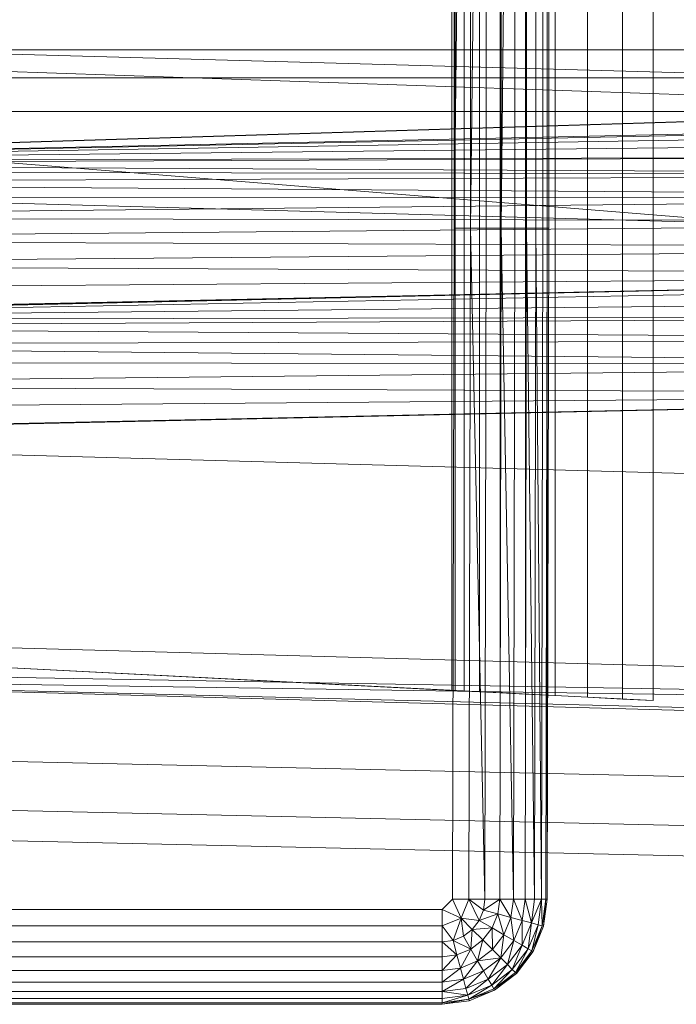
# Model space of a CAD drawing. Header units: metres. Extents: x 391.1 to 430.4, y 12.7 to 28.4.
# Tile 102 of 165: x 407.4684 to 407.5598, y 26.2527 to 26.3898. Entities that reach past the tile are written whole.
import ezdxf

# ---------------------------------------------------------------- set-up
doc = ezdxf.new("R2010")
doc.units = ezdxf.units.M
doc.layers.add('A-DETL-____-MBND', color=7, linetype='Continuous', lineweight=18)

# ---------------------------------------------------------------- blocks, each defined once
blk = doc.blocks.new('Family - Inodor PB-155487-02_TEL_P0')
at = {"layer": 'A-DETL-____-MBND', "color": 253, "true_color": 0xaaaaaa}
for p, q in [((0.16489, 0.38826), (0.16489, 0.01465)), ((0.16489, 0.38826), (0.16489, 0.01465)), ((0.17052, 0.36194), (0.17052, 0.04274)), ((0.17536, 0.36218), (0.17536, 0.04249)), ((0.17966, 0.04228), (0.17966, 0.3624)), ((0.15161, 0.36098), (0.15161, 0.0437)), ((0.15205, 0.361), (0.15205, 0.04368)), ((0.15334, 0.36106), (0.15334, 0.04361)), ((0.15546, 0.36117), (0.15546, 0.04351)), ((0.15833, 0.36132), (0.15833, 0.04336)), ((0.16188, 0.3615), (0.16187, 0.04318)), ((0.16598, 0.36171), (0.16598, 0.04297)), ((0.15191, 0.10805), (0.15191, 0.29485)), ((0.15191, 0.29485), (0.15191, 0.10805)), ((0.15419, 0.29485), (0.15191, 0.10805)), ((0.15191, 0.10805), (0.15191, 0.29485)), ((0.15191, 0.10805), (0.15419, 0.29485)), ((0.15419, 0.10805), (0.15419, 0.29485)), ((0.15641, 0.29485), (0.15419, 0.10805)), ((0.15419, 0.10805), (0.15419, 0.29485)), ((0.15419, 0.10805), (0.15419, 0.29485)), ((0.15419, 0.10805), (0.15641, 0.29485)), ((0.15641, 0.10805), (0.15641, 0.29485)), ((0.15641, 0.10805), (0.15641, 0.29485)), ((0.15641, 0.10805), (0.15641, 0.29485)), ((0.15849, 0.10805), (0.15849, 0.29485)), ((0.15849, 0.29485), (0.15849, 0.10805)), ((0.16037, 0.29485), (0.15849, 0.10805)), ((0.15849, 0.10805), (0.15849, 0.29485)), ((0.15849, 0.10805), (0.16037, 0.29485)), ((0.16037, 0.10805), (0.16037, 0.29485)), ((0.16037, 0.10805), (0.16037, 0.29485)), ((0.16037, 0.10805), (0.16037, 0.29485)), ((0.162, 0.10805), (0.162, 0.29485)), ((0.162, 0.29485), (0.162, 0.10805)), ((0.162, 0.10805), (0.162, 0.29485)), ((0.16332, 0.10805), (0.16332, 0.29485)), ((0.16332, 0.29485), (0.16332, 0.10805)), ((0.16332, 0.10805), (0.16332, 0.29485)), ((0.16429, 0.10805), (0.16429, 0.29485)), ((0.16429, 0.29485), (0.16429, 0.10805)), ((0.16429, 0.10805), (0.16429, 0.29485)), ((0.16489, 0.10805), (0.16489, 0.29485)), ((0.16489, 0.29485), (0.16489, 0.10805)), ((0.16489, 0.10805), (0.16489, 0.29485)), ((0.16509, 0.29485), (0.16509, 0.10805)), ((0.16509, 0.29485), (0.16509, 0.10805)), ((0.51095, 0.12067), (0.00127, 0.13475)), ((0.52327, 0.1334), (0.00127, 0.11723)), ((0.00187, 0.11726), (0.52327, 0.1334)), ((0.00187, 0.11726), (0.52327, 0.1334)), ((0.00186, 0.13288), (0.28176, 0.13288)), ((0.28176, 0.13288), (0.00186, 0.13288)), ((0.28176, 0.13288), (0.00186, 0.13288)), ((0.28176, 0.13288), (0.00186, 0.13288)), ((0.28176, 0.12326), (0.00186, 0.13288)), ((0.28176, 0.12326), (0.00186, 0.13288)), ((0.00187, 0.11726), (0.51154, 0.13288)), ((0.00187, 0.11726), (0.51154, 0.13288)), ((0.00186, 0.12899), (0.28176, 0.12899)), ((0.28176, 0.12899), (0.00186, 0.12899)), ((0.00186, 0.12431), (0.28176, 0.12431)), ((0.28176, 0.12431), (0.00186, 0.12431)), ((0.28175, 0.10165), (0.00186, 0.12431)), ((0.28175, 0.10165), (0.00186, 0.12431)), ((0.00187, 0.11726), (0.28176, 0.12326)), ((0.00187, 0.11726), (0.28176, 0.12326)), ((0.28176, 0.12326), (0.00187, 0.11726)), ((0.00187, 0.11726), (0.28176, 0.12326)), ((0.28176, 0.12295), (0.00187, 0.11726)), ((0.00187, 0.11726), (0.28176, 0.12295)), ((0.28176, 0.12197), (0.00187, 0.11726)), ((0.00187, 0.11726), (0.28176, 0.12197)), ((0.28176, 0.12037), (0.00187, 0.11726)), ((0.00187, 0.11726), (0.28176, 0.12037)), ((0.28176, 0.11819), (0.00187, 0.11726)), ((0.00187, 0.11694), (0.28176, 0.11819)), ((0.00187, 0.11726), (0.28176, 0.11819)), ((0.00187, 0.11694), (0.28176, 0.11819)), ((0.28176, 0.11552), (0.00187, 0.11694)), ((0.28176, 0.11552), (0.00187, 0.11694)), ((0.28176, 0.11552), (0.00187, 0.11596)), ((0.28176, 0.11552), (0.00187, 0.11596)), ((0.28176, 0.11552), (0.00187, 0.11436)), ((0.00187, 0.11436), (0.28176, 0.11552)), ((0.51095, 0.09991), (0.00127, 0.11399)), ((0.28176, 0.11242), (0.00187, 0.11436)), ((0.28176, 0.11242), (0.00187, 0.11436)), ((0.28176, 0.11242), (0.00187, 0.11219)), ((0.00187, 0.10951), (0.28176, 0.11242)), ((0.00187, 0.11219), (0.28176, 0.11242)), ((0.00187, 0.10951), (0.28176, 0.11242)), ((0.28176, 0.10898), (0.00187, 0.10951)), ((0.28176, 0.10898), (0.00187, 0.10951)), ((0.28176, 0.10898), (0.00187, 0.10641)), ((0.00187, 0.10641), (0.28176, 0.10898)), ((0.15171, 0.01465), (0.15191, 0.10805)), ((0.15191, 0.10805), (0.15171, 0.01465)), ((0.15191, 0.10805), (0.15171, 0.01465)), ((0.15419, 0.10805), (0.15191, 0.10805)), ((0.15419, 0.10805), (0.15191, 0.10805)), ((0.15419, 0.10805), (0.15399, 0.01465)), ((0.15419, 0.10805), (0.15399, 0.01465)), ((0.15399, 0.01465), (0.15419, 0.10805)), ((0.15641, 0.10805), (0.15419, 0.10805)), ((0.15641, 0.10805), (0.15419, 0.10805)), ((0.15621, 0.01465), (0.15419, 0.10805)), ((0.15621, 0.01465), (0.15419, 0.10805)), ((0.15641, 0.10805), (0.15621, 0.01465)), ((0.15641, 0.10805), (0.15621, 0.01465)), ((0.15641, 0.10805), (0.15621, 0.01465)), ((0.15641, 0.10805), (0.15849, 0.10805)), ((0.15849, 0.10805), (0.15641, 0.10805)), ((0.15849, 0.10805), (0.15829, 0.01465)), ((0.15849, 0.10805), (0.15829, 0.01465)), ((0.15829, 0.01465), (0.15849, 0.10805)), ((0.16037, 0.10805), (0.15849, 0.10805)), ((0.16037, 0.10805), (0.15849, 0.10805)), ((0.16017, 0.01465), (0.15849, 0.10805)), ((0.16017, 0.01465), (0.15849, 0.10805)), ((0.16037, 0.10805), (0.16017, 0.01465)), ((0.16037, 0.10805), (0.16017, 0.01465)), ((0.16037, 0.10805), (0.16017, 0.01465)), ((0.16037, 0.10805), (0.162, 0.10805)), ((0.162, 0.10805), (0.16037, 0.10805)), ((0.162, 0.10805), (0.1618, 0.01465)), ((0.162, 0.10805), (0.1618, 0.01465)), ((0.1618, 0.01465), (0.162, 0.10805)), ((0.16332, 0.10805), (0.162, 0.10805)), ((0.162, 0.10805), (0.16332, 0.10805)), ((0.16332, 0.10805), (0.162, 0.10805)), ((0.16312, 0.01465), (0.162, 0.10805)), ((0.16312, 0.01465), (0.162, 0.10805)), ((0.16332, 0.10805), (0.16312, 0.01465)), ((0.16332, 0.10805), (0.16312, 0.01465)), ((0.16312, 0.01465), (0.16332, 0.10805)), ((0.16429, 0.10805), (0.16332, 0.10805)), ((0.16332, 0.10805), (0.16429, 0.10805)), ((0.16429, 0.10805), (0.16332, 0.10805)), ((0.16409, 0.01465), (0.16332, 0.10805)), ((0.16409, 0.01465), (0.16332, 0.10805)), ((0.16429, 0.10805), (0.16409, 0.01465)), ((0.16429, 0.10805), (0.16409, 0.01465)), ((0.16429, 0.10805), (0.16409, 0.01465)), ((0.16489, 0.10805), (0.16429, 0.10805)), ((0.16429, 0.10805), (0.16489, 0.10805)), ((0.16489, 0.10805), (0.16429, 0.10805)), ((0.16489, 0.10805), (0.16469, 0.01465)), ((0.16489, 0.10805), (0.16469, 0.01465)), ((0.16469, 0.01465), (0.16489, 0.10805)), ((0.16509, 0.10805), (0.16489, 0.10805)), ((0.16509, 0.10805), (0.16489, 0.01465)), ((0.16489, 0.10805), (0.16509, 0.10805)), ((0.16509, 0.10805), (0.16489, 0.01465)), ((0.16509, 0.10805), (0.16489, 0.10805)), ((0.16489, 0.01465), (0.16489, 0.10805)), ((0.16489, 0.01465), (0.16489, 0.10805)), ((0.28176, 0.10533), (0.00187, 0.10641)), ((0.28176, 0.10533), (0.00187, 0.10641)), ((0.28176, 0.10533), (0.00187, 0.10298)), ((0.00187, 0.10298), (0.28176, 0.10533)), ((0.28176, 0.10156), (0.00187, 0.10298)), ((0.28176, 0.10156), (0.00187, 0.10298)), ((0.28176, 0.10156), (0.00127, 0.09542)), ((0.28176, 0.10156), (0.00187, 0.09932)), ((0.00187, 0.09555), (0.28176, 0.10156)), ((0.00187, 0.09932), (0.28176, 0.10156)), ((0.00187, 0.09555), (0.28176, 0.10156)), ((0.28175, 0.10165), (0.00192, 0.09531)), ((0.00192, 0.09531), (0.28175, 0.10165)), ((0.28181, 0.10065), (0.00192, 0.09531)), ((0.00192, 0.09531), (0.28181, 0.10065)), ((0.28181, 0.0982), (0.00192, 0.09531)), ((0.00192, 0.09531), (0.28181, 0.0982)), ((0.28181, 0.09576), (0.00192, 0.09531)), ((0.00192, 0.09431), (0.28181, 0.09576)), ((0.00192, 0.09531), (0.28181, 0.09576)), ((0.00192, 0.09431), (0.28181, 0.09576)), ((0.28181, 0.09248), (0.00192, 0.09431)), ((0.28181, 0.09248), (0.00192, 0.09431)), ((0.28181, 0.09248), (0.00192, 0.09185)), ((0.00192, 0.09185), (0.28181, 0.09248)), ((0.28181, 0.08906), (0.00192, 0.09185)), ((0.28181, 0.08906), (0.00192, 0.09185)), ((0.28181, 0.08906), (0.00192, 0.08942)), ((0.28181, 0.08906), (0.00192, 0.08942)), ((0.28181, 0.08906), (0.00192, 0.08614)), ((0.00192, 0.08614), (0.28181, 0.08906)), ((0.28181, 0.08497), (0.00192, 0.08614)), ((0.28181, 0.08497), (0.00192, 0.08614)), ((0.28181, 0.08497), (0.00127, 0.07882)), ((0.28181, 0.08497), (0.00192, 0.08272)), ((0.00192, 0.07896), (0.28181, 0.08497)), ((0.00192, 0.08272), (0.28181, 0.08497)), ((0.00192, 0.07896), (0.28181, 0.08497)), ((0.51095, 0.06488), (0.00127, 0.07896)), ((0.51095, 0.03799), (0.00127, 0.05207)), ((0.01521, 0.05064), (0.15161, 0.0437)), ((0.17966, 0.04228), (0.01521, 0.05064)), ((0.51095, 0.03799), (0.00127, 0.04712)), ((0.51095, 0.03799), (0.00127, 0.04594)), ((0.51095, 0.03305), (0.00127, 0.04594)), ((0.51095, 0.03186), (0.00127, 0.04594)), ((0.15161, 0.0437), (0.15205, 0.04368)), ((0.15205, 0.04368), (0.15334, 0.04361)), ((0.15334, 0.04361), (0.15546, 0.04351)), ((0.15546, 0.04351), (0.15833, 0.04336)), ((0.15833, 0.04336), (0.16187, 0.04318)), ((0.16187, 0.04318), (0.16598, 0.04297)), ((0.16598, 0.04297), (0.17052, 0.04274)), ((0.17052, 0.04274), (0.17536, 0.04249)), ((0.17536, 0.04249), (0.17966, 0.04228)), ((0.00056, 0.03582), (0.31998, 0.0287)), ((0.00056, 0.03582), (0.31998, 0.0287)), ((0.00022, 0.02899), (0.31971, 0.02187)), ((0.00022, 0.02899), (0.31971, 0.02187)), ((0, 0.02477), (0.31954, 0.01764)), ((0, 0.02477), (0.31954, 0.01764)), ((0.15171, 0.01465), (0.15024, 0.01318)), ((0.15171, 0.01465), (0.15024, 0.01318)), ((0.15024, 0.01318), (0.15171, 0.01465)), ((0.15399, 0.01465), (0.15171, 0.01465)), ((0.15289, 0.012), (0.15171, 0.01465)), ((0.15399, 0.01465), (0.15171, 0.01465)), ((0.15289, 0.012), (0.15171, 0.01465)), ((0.15399, 0.01465), (0.15289, 0.012)), ((0.15289, 0.012), (0.15399, 0.01465)), ((0.15621, 0.01465), (0.15399, 0.01465)), ((0.156, 0.01311), (0.15399, 0.01465)), ((0.15621, 0.01465), (0.15399, 0.01465)), ((0.156, 0.01311), (0.15399, 0.01465)), ((0.15399, 0.01465), (0.15621, 0.01465)), ((0.156, 0.01311), (0.15399, 0.01465)), ((0.15541, 0.01167), (0.15399, 0.01465)), ((0.15541, 0.01167), (0.15399, 0.01465)), ((0.15621, 0.01465), (0.156, 0.01311)), ((0.15829, 0.01465), (0.156, 0.01311)), ((0.156, 0.01311), (0.15621, 0.01465)), ((0.156, 0.01311), (0.15621, 0.01465)), ((0.156, 0.01311), (0.15829, 0.01465)), ((0.15829, 0.01465), (0.15621, 0.01465)), ((0.15829, 0.01465), (0.15621, 0.01465)), ((0.15829, 0.01465), (0.15621, 0.01465)), ((0.15829, 0.01465), (0.15801, 0.01257)), ((0.15801, 0.01257), (0.15829, 0.01465)), ((0.15801, 0.01257), (0.15829, 0.01465)), ((0.16017, 0.01465), (0.15829, 0.01465)), ((0.16017, 0.01465), (0.15829, 0.01465)), ((0.16017, 0.01465), (0.15829, 0.01465)), ((0.15983, 0.01208), (0.15829, 0.01465)), ((0.15983, 0.01208), (0.15829, 0.01465)), ((0.16017, 0.01465), (0.15983, 0.01208)), ((0.16017, 0.01465), (0.15983, 0.01208)), ((0.15983, 0.01208), (0.16017, 0.01465)), ((0.1618, 0.01465), (0.16017, 0.01465)), ((0.1618, 0.01465), (0.16017, 0.01465)), ((0.1618, 0.01465), (0.16017, 0.01465)), ((0.1614, 0.01166), (0.16017, 0.01465)), ((0.1614, 0.01166), (0.16017, 0.01465)), ((0.1618, 0.01465), (0.1614, 0.01166)), ((0.1618, 0.01465), (0.1614, 0.01166)), ((0.1614, 0.01166), (0.1618, 0.01465)), ((0.16312, 0.01465), (0.1618, 0.01465)), ((0.16312, 0.01465), (0.1618, 0.01465)), ((0.16312, 0.01465), (0.1618, 0.01465)), ((0.16268, 0.01132), (0.1618, 0.01465)), ((0.16268, 0.01132), (0.1618, 0.01465)), ((0.16312, 0.01465), (0.16268, 0.01132)), ((0.16312, 0.01465), (0.16268, 0.01132)), ((0.16409, 0.01465), (0.16268, 0.01132)), ((0.16268, 0.01132), (0.16312, 0.01465)), ((0.16268, 0.01132), (0.16409, 0.01465)), ((0.16409, 0.01465), (0.16312, 0.01465)), ((0.16409, 0.01465), (0.16312, 0.01465)), ((0.16409, 0.01465), (0.16312, 0.01465)), ((0.16409, 0.01465), (0.16362, 0.01106)), ((0.16362, 0.01106), (0.16409, 0.01465)), ((0.16362, 0.01106), (0.16409, 0.01465)), ((0.16469, 0.01465), (0.16409, 0.01465)), ((0.16469, 0.01465), (0.16409, 0.01465)), ((0.16469, 0.01465), (0.16409, 0.01465)), ((0.16419, 0.01091), (0.16409, 0.01465)), ((0.16419, 0.01091), (0.16409, 0.01465)), ((0.16469, 0.01465), (0.16419, 0.01091)), ((0.16469, 0.01465), (0.16419, 0.01091)), ((0.16419, 0.01091), (0.16469, 0.01465)), ((0.16489, 0.01465), (0.16439, 0.01086)), ((0.16489, 0.01465), (0.16439, 0.01086)), ((0.16489, 0.01465), (0.16439, 0.01086)), ((0.16489, 0.01465), (0.16439, 0.01086)), ((0.16439, 0.01086), (0.16469, 0.01465)), ((0.16439, 0.01086), (0.16469, 0.01465)), ((0.16489, 0.01465), (0.16469, 0.01465)), ((0.16489, 0.01465), (0.16469, 0.01465)), ((0.16489, 0.01465), (0.16469, 0.01465)), ((0.15024, 0.01318), (0.01521, 0.01318)), ((0.01521, 0.01318), (0.15024, 0.01318)), ((0.15024, 0.01318), (0.01521, 0.01318)), ((0.15289, 0.012), (0.15024, 0.01318)), ((0.15024, 0.0109), (0.15024, 0.01318)), ((0.15289, 0.012), (0.15024, 0.01318)), ((0.15024, 0.01318), (0.15024, 0.0109)), ((0.156, 0.01311), (0.15541, 0.01167)), ((0.156, 0.01311), (0.15541, 0.01167)), ((0.15541, 0.01167), (0.156, 0.01311)), ((0.15801, 0.01257), (0.15541, 0.01167)), ((0.15541, 0.01167), (0.15801, 0.01257)), ((0.15801, 0.01257), (0.156, 0.01311)), ((0.15801, 0.01257), (0.156, 0.01311)), ((0.15801, 0.01257), (0.156, 0.01311)), ((0.15801, 0.01257), (0.15721, 0.01062)), ((0.15721, 0.01062), (0.15801, 0.01257)), ((0.15721, 0.01062), (0.15801, 0.01257)), ((0.15983, 0.01208), (0.15801, 0.01257)), ((0.15983, 0.01208), (0.15801, 0.01257)), ((0.15983, 0.01208), (0.15801, 0.01257)), ((0.15884, 0.00968), (0.15801, 0.01257)), ((0.15884, 0.00968), (0.15801, 0.01257)), ((0.15289, 0.012), (0.15024, 0.0109)), ((0.15024, 0.0109), (0.15289, 0.012)), ((0.15178, 0.00888), (0.15289, 0.012)), ((0.15178, 0.00888), (0.15289, 0.012)), ((0.15541, 0.01167), (0.15289, 0.012)), ((0.15446, 0.01043), (0.15289, 0.012)), ((0.15322, 0.00948), (0.15289, 0.012)), ((0.15541, 0.01167), (0.15289, 0.012)), ((0.15541, 0.01167), (0.15289, 0.012)), ((0.15446, 0.01043), (0.15289, 0.012)), ((0.15446, 0.01043), (0.15289, 0.012)), ((0.15322, 0.00948), (0.15289, 0.012)), ((0.15322, 0.00948), (0.15289, 0.012)), ((0.15541, 0.01167), (0.15446, 0.01043)), ((0.15541, 0.01167), (0.15446, 0.01043)), ((0.15446, 0.01043), (0.15541, 0.01167)), ((0.15721, 0.01062), (0.15541, 0.01167)), ((0.15721, 0.01062), (0.15541, 0.01167)), ((0.15721, 0.01062), (0.15541, 0.01167)), ((0.15983, 0.01208), (0.15884, 0.00968)), ((0.15983, 0.01208), (0.15884, 0.00968)), ((0.15884, 0.00968), (0.15983, 0.01208)), ((0.1614, 0.01166), (0.15983, 0.01208)), ((0.1614, 0.01166), (0.15983, 0.01208)), ((0.1614, 0.01166), (0.15983, 0.01208)), ((0.16025, 0.00887), (0.15983, 0.01208)), ((0.16025, 0.00887), (0.15983, 0.01208)), ((0.1614, 0.01166), (0.16025, 0.00887)), ((0.1614, 0.01166), (0.16025, 0.00887)), ((0.16025, 0.00887), (0.1614, 0.01166)), ((0.16139, 0.00821), (0.1614, 0.01166)), ((0.16139, 0.00821), (0.1614, 0.01166)), ((0.16268, 0.01132), (0.16139, 0.00821)), ((0.16268, 0.01132), (0.16139, 0.00821)), ((0.16139, 0.00821), (0.16268, 0.01132)), ((0.16268, 0.01132), (0.1614, 0.01166)), ((0.16268, 0.01132), (0.1614, 0.01166)), ((0.16268, 0.01132), (0.1614, 0.01166)), ((0.16223, 0.00772), (0.16268, 0.01132)), ((0.16223, 0.00772), (0.16268, 0.01132)), ((0.16362, 0.01106), (0.16223, 0.00772)), ((0.16362, 0.01106), (0.16223, 0.00772)), ((0.16223, 0.00772), (0.16362, 0.01106)), ((0.16362, 0.01106), (0.16268, 0.01132)), ((0.16362, 0.01106), (0.16268, 0.01132)), ((0.16362, 0.01106), (0.16268, 0.01132)), ((0.16275, 0.00743), (0.16362, 0.01106)), ((0.16275, 0.00743), (0.16362, 0.01106)), ((0.16419, 0.01091), (0.16362, 0.01106)), ((0.16419, 0.01091), (0.16362, 0.01106)), ((0.16419, 0.01091), (0.16362, 0.01106)), ((0.15024, 0.0109), (0.01521, 0.0109)), ((0.01521, 0.0109), (0.15024, 0.0109)), ((0.15024, 0.0109), (0.01521, 0.0109)), ((0.15178, 0.00888), (0.15024, 0.0109)), ((0.15024, 0.00868), (0.15024, 0.0109)), ((0.15178, 0.00888), (0.15024, 0.0109)), ((0.15178, 0.00888), (0.15024, 0.0109)), ((0.15024, 0.00868), (0.15024, 0.0109)), ((0.15024, 0.0109), (0.15024, 0.00868)), ((0.15446, 0.01043), (0.15322, 0.00948)), ((0.15446, 0.01043), (0.15322, 0.00948)), ((0.15322, 0.00948), (0.15446, 0.01043)), ((0.15426, 0.00768), (0.15446, 0.01043)), ((0.15426, 0.00768), (0.15446, 0.01043)), ((0.15721, 0.01062), (0.15446, 0.01043)), ((0.15446, 0.01043), (0.15721, 0.01062)), ((0.15593, 0.00896), (0.15446, 0.01043)), ((0.15593, 0.00896), (0.15446, 0.01043)), ((0.15593, 0.00896), (0.15446, 0.01043)), ((0.15721, 0.01062), (0.15593, 0.00896)), ((0.15593, 0.00896), (0.15721, 0.01062)), ((0.15593, 0.00896), (0.15721, 0.01062)), ((0.15884, 0.00968), (0.15721, 0.01062)), ((0.15884, 0.00968), (0.15721, 0.01062)), ((0.15884, 0.00968), (0.15721, 0.01062)), ((0.15726, 0.00763), (0.15721, 0.01062)), ((0.15726, 0.00763), (0.15721, 0.01062)), ((0.15884, 0.00968), (0.15726, 0.00763)), ((0.15884, 0.00968), (0.15726, 0.00763)), ((0.15726, 0.00763), (0.15884, 0.00968)), ((0.15841, 0.00648), (0.15884, 0.00968)), ((0.15841, 0.00648), (0.15884, 0.00968)), ((0.16025, 0.00887), (0.15884, 0.00968)), ((0.16025, 0.00887), (0.15884, 0.00968)), ((0.16025, 0.00887), (0.15884, 0.00968)), ((0.16419, 0.01091), (0.16275, 0.00743)), ((0.16419, 0.01091), (0.16275, 0.00743)), ((0.16275, 0.00743), (0.16419, 0.01091)), ((0.16292, 0.00733), (0.16419, 0.01091)), ((0.16292, 0.00733), (0.16419, 0.01091)), ((0.16439, 0.01086), (0.16292, 0.00733)), ((0.16439, 0.01086), (0.16292, 0.00733)), ((0.16439, 0.01086), (0.16292, 0.00733)), ((0.16439, 0.01086), (0.16292, 0.00733)), ((0.16439, 0.01086), (0.16419, 0.01091)), ((0.16439, 0.01086), (0.16419, 0.01091)), ((0.16439, 0.01086), (0.16419, 0.01091)), ((0.15024, 0.00868), (0.01521, 0.00868)), ((0.01521, 0.00868), (0.15024, 0.00868)), ((0.15024, 0.00868), (0.01521, 0.00868)), ((0.15178, 0.00888), (0.15024, 0.00868)), ((0.15178, 0.00888), (0.15024, 0.00868)), ((0.15024, 0.00868), (0.15178, 0.00888)), ((0.15024, 0.0066), (0.15024, 0.00868)), ((0.15232, 0.00687), (0.15024, 0.00868)), ((0.15024, 0.00868), (0.15024, 0.0066)), ((0.15232, 0.00687), (0.15024, 0.00868)), ((0.15024, 0.0066), (0.15024, 0.00868)), ((0.15322, 0.00948), (0.15178, 0.00888)), ((0.15322, 0.00948), (0.15178, 0.00888)), ((0.15178, 0.00888), (0.15322, 0.00948)), ((0.15178, 0.00888), (0.15232, 0.00687)), ((0.15426, 0.00768), (0.15178, 0.00888)), ((0.15232, 0.00687), (0.15178, 0.00888)), ((0.15426, 0.00768), (0.15178, 0.00888)), ((0.15232, 0.00687), (0.15178, 0.00888)), ((0.15426, 0.00768), (0.15322, 0.00948)), ((0.15426, 0.00768), (0.15322, 0.00948)), ((0.15426, 0.00768), (0.15322, 0.00948)), ((0.15593, 0.00896), (0.15426, 0.00768)), ((0.15593, 0.00896), (0.15426, 0.00768)), ((0.15426, 0.00768), (0.15593, 0.00896)), ((0.1552, 0.00605), (0.15593, 0.00896)), ((0.1552, 0.00605), (0.15593, 0.00896)), ((0.15726, 0.00763), (0.15593, 0.00896)), ((0.15726, 0.00763), (0.15593, 0.00896)), ((0.15726, 0.00763), (0.15593, 0.00896)), ((0.16025, 0.00887), (0.15841, 0.00648)), ((0.16025, 0.00887), (0.15841, 0.00648)), ((0.15841, 0.00648), (0.16025, 0.00887)), ((0.15935, 0.00554), (0.16025, 0.00887)), ((0.15935, 0.00554), (0.16025, 0.00887)), ((0.16139, 0.00821), (0.16025, 0.00887)), ((0.16139, 0.00821), (0.16025, 0.00887)), ((0.16139, 0.00821), (0.16025, 0.00887)), ((0.15232, 0.00687), (0.15024, 0.0066)), ((0.15232, 0.00687), (0.15024, 0.0066)), ((0.15024, 0.00472), (0.15232, 0.00687)), ((0.15024, 0.0066), (0.15232, 0.00687)), ((0.15024, 0.00472), (0.15232, 0.00687)), ((0.15426, 0.00768), (0.15232, 0.00687)), ((0.15426, 0.00768), (0.15232, 0.00687)), ((0.15232, 0.00687), (0.15426, 0.00768)), ((0.15281, 0.00505), (0.15232, 0.00687)), ((0.15281, 0.00505), (0.15232, 0.00687)), ((0.15281, 0.00505), (0.15232, 0.00687)), ((0.15281, 0.00505), (0.15426, 0.00768)), ((0.15281, 0.00505), (0.15426, 0.00768)), ((0.1552, 0.00605), (0.15426, 0.00768)), ((0.1552, 0.00605), (0.15426, 0.00768)), ((0.1552, 0.00605), (0.15426, 0.00768)), ((0.15726, 0.00763), (0.1552, 0.00605)), ((0.15726, 0.00763), (0.1552, 0.00605)), ((0.1552, 0.00605), (0.15726, 0.00763)), ((0.15841, 0.00648), (0.15726, 0.00763)), ((0.15841, 0.00648), (0.15726, 0.00763)), ((0.15841, 0.00648), (0.15726, 0.00763)), ((0.16139, 0.00821), (0.15935, 0.00554)), ((0.16139, 0.00821), (0.15935, 0.00554)), ((0.15935, 0.00554), (0.16139, 0.00821)), ((0.16003, 0.00485), (0.16139, 0.00821)), ((0.16003, 0.00485), (0.16139, 0.00821)), ((0.16223, 0.00772), (0.16003, 0.00485)), ((0.16223, 0.00772), (0.16003, 0.00485)), ((0.16003, 0.00485), (0.16223, 0.00772)), ((0.16045, 0.00443), (0.16223, 0.00772)), ((0.16045, 0.00443), (0.16223, 0.00772)), ((0.16275, 0.00743), (0.16045, 0.00443)), ((0.16275, 0.00743), (0.16045, 0.00443)), ((0.16045, 0.00443), (0.16275, 0.00743)), ((0.1606, 0.00429), (0.16275, 0.00743)), ((0.1606, 0.00429), (0.16275, 0.00743)), ((0.16292, 0.00733), (0.1606, 0.00429)), ((0.16292, 0.00733), (0.1606, 0.00429)), ((0.16292, 0.00733), (0.1606, 0.00429)), ((0.16292, 0.00733), (0.1606, 0.00429)), ((0.16223, 0.00772), (0.16139, 0.00821)), ((0.16223, 0.00772), (0.16139, 0.00821)), ((0.16223, 0.00772), (0.16139, 0.00821)), ((0.16275, 0.00743), (0.16223, 0.00772)), ((0.16275, 0.00743), (0.16223, 0.00772)), ((0.16275, 0.00743), (0.16223, 0.00772)), ((0.16292, 0.00733), (0.16275, 0.00743)), ((0.16292, 0.00733), (0.16275, 0.00743)), ((0.16292, 0.00733), (0.16275, 0.00743)), ((0.15024, 0.0066), (0.01521, 0.0066)), ((0.01521, 0.0066), (0.15024, 0.0066)), ((0.15024, 0.0066), (0.01521, 0.0066)), ((0.15024, 0.00472), (0.15024, 0.0066)), ((0.15024, 0.00472), (0.15024, 0.0066)), ((0.15024, 0.0066), (0.15024, 0.00472)), ((0.1552, 0.00605), (0.15281, 0.00505)), ((0.1552, 0.00605), (0.15281, 0.00505)), ((0.15281, 0.00505), (0.1552, 0.00605)), ((0.15323, 0.00348), (0.1552, 0.00605)), ((0.15323, 0.00348), (0.1552, 0.00605)), ((0.15841, 0.00648), (0.1552, 0.00605)), ((0.1552, 0.00605), (0.15841, 0.00648)), ((0.15602, 0.00464), (0.1552, 0.00605)), ((0.15602, 0.00464), (0.1552, 0.00605)), ((0.15602, 0.00464), (0.1552, 0.00605)), ((0.15841, 0.00648), (0.15602, 0.00464)), ((0.15602, 0.00464), (0.15841, 0.00648)), ((0.15602, 0.00464), (0.15841, 0.00648)), ((0.15668, 0.0035), (0.15841, 0.00648)), ((0.15668, 0.0035), (0.15841, 0.00648)), ((0.15935, 0.00554), (0.15668, 0.0035)), ((0.15935, 0.00554), (0.15668, 0.0035)), ((0.15668, 0.0035), (0.15935, 0.00554)), ((0.15716, 0.00265), (0.15935, 0.00554)), ((0.15716, 0.00265), (0.15935, 0.00554)), ((0.15935, 0.00554), (0.15841, 0.00648)), ((0.15935, 0.00554), (0.15841, 0.00648)), ((0.15935, 0.00554), (0.15841, 0.00648)), ((0.16003, 0.00485), (0.15935, 0.00554)), ((0.16003, 0.00485), (0.15935, 0.00554)), ((0.16003, 0.00485), (0.15935, 0.00554)), ((0.15024, 0.00472), (0.01521, 0.00472)), ((0.01521, 0.00472), (0.15024, 0.00472)), ((0.15024, 0.00472), (0.01521, 0.00472)), ((0.15281, 0.00505), (0.15024, 0.00472)), ((0.15281, 0.00505), (0.15024, 0.00472)), ((0.15024, 0.00309), (0.15281, 0.00505)), ((0.15024, 0.00472), (0.15281, 0.00505)), ((0.15024, 0.00309), (0.15281, 0.00505)), ((0.15024, 0.00309), (0.15024, 0.00472)), ((0.15024, 0.00309), (0.15024, 0.00472)), ((0.15024, 0.00472), (0.15024, 0.00309)), ((0.15323, 0.00348), (0.15281, 0.00505)), ((0.15323, 0.00348), (0.15281, 0.00505)), ((0.15323, 0.00348), (0.15281, 0.00505)), ((0.15602, 0.00464), (0.15323, 0.00348)), ((0.15602, 0.00464), (0.15323, 0.00348)), ((0.15323, 0.00348), (0.15602, 0.00464)), ((0.15357, 0.00221), (0.15602, 0.00464)), ((0.15357, 0.00221), (0.15602, 0.00464)), ((0.15668, 0.0035), (0.15602, 0.00464)), ((0.15668, 0.0035), (0.15602, 0.00464)), ((0.15668, 0.0035), (0.15602, 0.00464)), ((0.16003, 0.00485), (0.15716, 0.00265)), ((0.16003, 0.00485), (0.15716, 0.00265)), ((0.15716, 0.00265), (0.16003, 0.00485)), ((0.15746, 0.00214), (0.16003, 0.00485)), ((0.15746, 0.00214), (0.16003, 0.00485)), ((0.16045, 0.00443), (0.15746, 0.00214)), ((0.16045, 0.00443), (0.15746, 0.00214)), ((0.15746, 0.00214), (0.16045, 0.00443)), ((0.1606, 0.00429), (0.15746, 0.00214)), ((0.15746, 0.00214), (0.1606, 0.00429)), ((0.1606, 0.00429), (0.15756, 0.00196)), ((0.1606, 0.00429), (0.15756, 0.00196)), ((0.1606, 0.00429), (0.15756, 0.00196)), ((0.15756, 0.00196), (0.1606, 0.00429)), ((0.16045, 0.00443), (0.16003, 0.00485)), ((0.16045, 0.00443), (0.16003, 0.00485)), ((0.16045, 0.00443), (0.16003, 0.00485)), ((0.1606, 0.00429), (0.16045, 0.00443)), ((0.1606, 0.00429), (0.16045, 0.00443)), ((0.1606, 0.00429), (0.16045, 0.00443)), ((0.15024, 0.00309), (0.01521, 0.00309)), ((0.01521, 0.00309), (0.15024, 0.00309)), ((0.15024, 0.00309), (0.01521, 0.00309)), ((0.15323, 0.00348), (0.15024, 0.00309)), ((0.15323, 0.00348), (0.15024, 0.00309)), ((0.15024, 0.00177), (0.15323, 0.00348)), ((0.15024, 0.00309), (0.15323, 0.00348)), ((0.15024, 0.00177), (0.15323, 0.00348)), ((0.15024, 0.00177), (0.15024, 0.00309)), ((0.15024, 0.00177), (0.15024, 0.00309)), ((0.15024, 0.00309), (0.15024, 0.00177)), ((0.15357, 0.00221), (0.15323, 0.00348)), ((0.15357, 0.00221), (0.15323, 0.00348)), ((0.15357, 0.00221), (0.15323, 0.00348)), ((0.15668, 0.0035), (0.15357, 0.00221)), ((0.15668, 0.0035), (0.15357, 0.00221)), ((0.15357, 0.00221), (0.15668, 0.0035)), ((0.15382, 0.00127), (0.15668, 0.0035)), ((0.15382, 0.00127), (0.15668, 0.0035)), ((0.15716, 0.00265), (0.15668, 0.0035)), ((0.15716, 0.00265), (0.15668, 0.0035)), ((0.15716, 0.00265), (0.15668, 0.0035)), ((0.15024, 0.00177), (0.01521, 0.00177)), ((0.01521, 0.00177), (0.15024, 0.00177)), ((0.15024, 0.00177), (0.01521, 0.00177)), ((0.15357, 0.00221), (0.15024, 0.00177)), ((0.15357, 0.00221), (0.15024, 0.00177)), ((0.15024, 0.00177), (0.15357, 0.00221)), ((0.15024, 0.0008), (0.15024, 0.00177)), ((0.15382, 0.00127), (0.15024, 0.00177)), ((0.15024, 0.00177), (0.15024, 0.0008)), ((0.15382, 0.00127), (0.15024, 0.00177)), ((0.15024, 0.0008), (0.15024, 0.00177)), ((0.15382, 0.00127), (0.15357, 0.00221)), ((0.15382, 0.00127), (0.15357, 0.00221)), ((0.15382, 0.00127), (0.15357, 0.00221)), ((0.15716, 0.00265), (0.15382, 0.00127)), ((0.15716, 0.00265), (0.15382, 0.00127)), ((0.15382, 0.00127), (0.15716, 0.00265)), ((0.15398, 0.00069), (0.15716, 0.00265)), ((0.15398, 0.00069), (0.15716, 0.00265)), ((0.15746, 0.00214), (0.15398, 0.00069)), ((0.15746, 0.00214), (0.15398, 0.00069)), ((0.15398, 0.00069), (0.15746, 0.00214)), ((0.15756, 0.00196), (0.15398, 0.00069)), ((0.15398, 0.00069), (0.15756, 0.00196)), ((0.15756, 0.00196), (0.15403, 0.0005)), ((0.15756, 0.00196), (0.15403, 0.0005)), ((0.15756, 0.00196), (0.15403, 0.0005)), ((0.15403, 0.0005), (0.15756, 0.00196)), ((0.15746, 0.00214), (0.15716, 0.00265)), ((0.15746, 0.00214), (0.15716, 0.00265)), ((0.15746, 0.00214), (0.15716, 0.00265)), ((0.15756, 0.00196), (0.15746, 0.00214)), ((0.15756, 0.00196), (0.15746, 0.00214)), ((0.15756, 0.00196), (0.15746, 0.00214)), ((0.15024, 0.0008), (0.01521, 0.0008)), ((0.01521, 0.0008), (0.15024, 0.0008)), ((0.15024, 0.0008), (0.01521, 0.0008)), ((0.15024, 0.0002), (0.01521, 0.0002)), ((0.01521, 0.0002), (0.15024, 0.0002)), ((0.15024, 0.0002), (0.01521, 0.0002)), ((0.15024, 0), (0.01521, 0)), ((0.15024, 0), (0.01521, 0)), ((0.15024, 0), (0.01521, 0)), ((0.01521, 0), (0.15024, 0)), ((0.15382, 0.00127), (0.15024, 0.0008)), ((0.15382, 0.00127), (0.15024, 0.0008)), ((0.15024, 0.0002), (0.15382, 0.00127)), ((0.15024, 0.0008), (0.15382, 0.00127)), ((0.15024, 0.0002), (0.15382, 0.00127)), ((0.15024, 0.0002), (0.15024, 0.0008)), ((0.15024, 0.0002), (0.15024, 0.0008)), ((0.15024, 0.0008), (0.15024, 0.0002)), ((0.15398, 0.00069), (0.15024, 0.0002)), ((0.15398, 0.00069), (0.15024, 0.0002)), ((0.15024, 0), (0.15398, 0.00069)), ((0.15024, 0), (0.15398, 0.00069)), ((0.15024, 0.0002), (0.15398, 0.00069)), ((0.15403, 0.0005), (0.15024, 0)), ((0.15403, 0.0005), (0.15024, 0)), ((0.15403, 0.0005), (0.15024, 0)), ((0.15403, 0.0005), (0.15024, 0)), ((0.15024, 0), (0.15024, 0.0002)), ((0.15024, 0), (0.15024, 0.0002)), ((0.15024, 0.0002), (0.15024, 0)), ((0.15398, 0.00069), (0.15382, 0.00127)), ((0.15398, 0.00069), (0.15382, 0.00127)), ((0.15398, 0.00069), (0.15382, 0.00127)), ((0.15403, 0.0005), (0.15398, 0.00069)), ((0.15403, 0.0005), (0.15398, 0.00069)), ((0.15403, 0.0005), (0.15398, 0.00069))]:
    blk.add_line(p, q, dxfattribs=at)
blk = doc.blocks.new('LONDR55-XX_ZZ-ARQ-CAA-M3D-Londres55_ifc-1-02_TEL_P0')
at = {"layer": 'A-DETL-____-MBND', "color": 253, "lineweight": 18, "true_color": 0xaaaaaa}
blk.add_blockref('Family - Inodor PB-155487-02_TEL_P0', (407.37693, 26.25274), dxfattribs=at)

msp = doc.modelspace()

# ---------------------------------------------------------------- block references
at = {"lineweight": 5}
msp.add_blockref('LONDR55-XX_ZZ-ARQ-CAA-M3D-Londres55_ifc-1-02_TEL_P0', (0, 0), dxfattribs=at)

doc.saveas('drawing.dxf')
